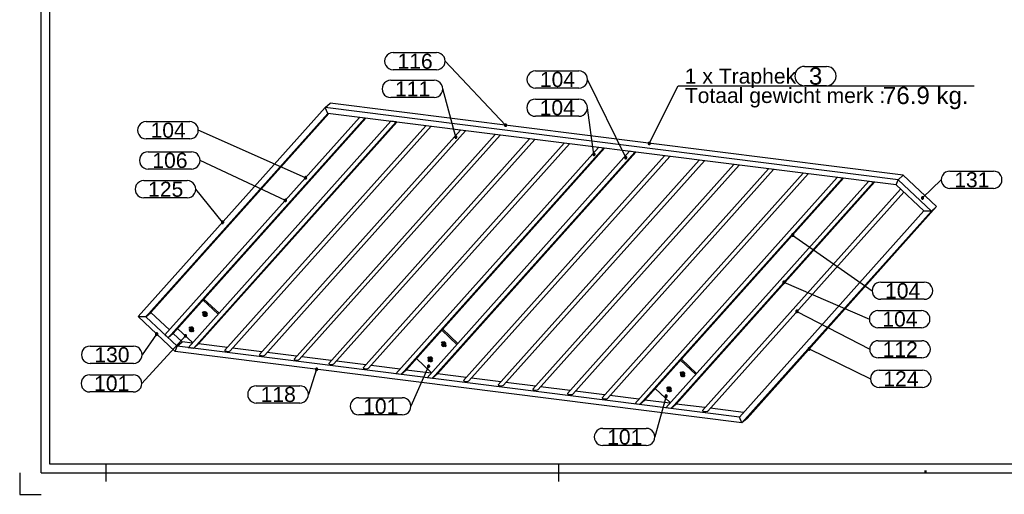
# Model space of a CAD drawing. Header units: millimetres. Extents: x -34 to 386, y -816 to -519.
# Tile 1 of 7: x -34 to 194, y -816 to -705. Entities that reach past the tile are written whole.
import ezdxf
from ezdxf.enums import TextEntityAlignment as Align

# ---------------------------------------------------------------- set-up
doc = ezdxf.new("R2010")
doc.units = ezdxf.units.MM
doc.linetypes.add('DOT', pattern=[2, 0.5, -1.5])
doc.linetypes.add('STRICHPUNKT2', pattern=[18.5, 10, -4, 0.5, -4])
doc.layers.get('0').update_dxf_attribs({"linetype": 'CONTINUOUS'})
for name, color, linetype in [('DIM49', 4, 'CONTINUOUS'), ('TXT_ALL', 7, 'CONTINUOUS'), ('TXT_DIM49', 2, 'CONTINUOUS')]:
    doc.layers.add(name, color=color, linetype=linetype)
doc.layers.add('LE_ALL', color=7, linetype='CONTINUOUS', lineweight=50)
doc.styles.add('ARIAL', font='arial.ttf')

# ---------------------------------------------------------------- blocks, each defined once
blk = doc.blocks.new('DINA3_00002', base_point=(378.89, -808.63))
for p, q in [((-27.11, -808.63), (-27.11, -525.63)), ((378.89, -808.63), (-27.11, -808.63)), ((-14.11, -808.63), (-14.11, -812.63)), ((90.89, -812.63), (90.89, -808.63)), ((-29.11, -810.63), (380.89, -810.63))]:
    blk.add_line(p, q)
for points in [[(-29.11, -810.63), (-29.11, -523.63), (380.89, -523.63)], [(-34.11, -810.63), (-34.11, -815.63), (-29.11, -815.63)]]:
    blk.add_lwpolyline(points)
at = {"layer": 'LE_ALL', "linetype": 'DOT'}
blk.add_line((175.89, -810.63), (175.89, -808.63), dxfattribs=at)
blk = doc.blocks.new('_ZBL0012_00001')
blk.add_blockref('DINA3_00002', (378.89, -808.63))
blk = doc.blocks.new('SHAPE_00274', base_point=(78.54, -729.98))
at = {"layer": 'DIM49', "color": 3}
for p, q in [((52.48, -713.13), (62.54, -713.13)), ((78.54, -729.98), (64.54, -715.13)), ((62.54, -717.13), (52.48, -717.13)), ((78.8, -729.94), (78.28, -729.94)), ((78.33, -730.14), (78.74, -730.14)), ((78.65, -729.74), (78.42, -729.74))]:
    blk.add_line(p, q, dxfattribs=at)
blk.add_lwpolyline([(78.76, -730.11), (78.79, -730.05), (78.8, -729.98), (78.79, -729.92), (78.77, -729.85), (78.73, -729.8), (78.68, -729.75), (78.61, -729.72), (78.54, -729.71), (78.48, -729.72), (78.41, -729.74), (78.36, -729.78), (78.31, -729.84), (78.28, -729.9), (78.27, -729.97), (78.28, -730.04), (78.3, -730.1), (78.35, -730.16), (78.4, -730.2), (78.46, -730.23), (78.53, -730.24), (78.6, -730.23), (78.66, -730.21), (78.72, -730.17)], close=True, dxfattribs=at)
for centre, start_param, end_param in [((52.48, -715.13), 1.570796, 4.712389), ((62.54, -715.13), 4.712389, 7.853982)]:
    blk.add_ellipse(centre, major_axis=(2, 0), ratio=1, start_param=start_param, end_param=end_param, dxfattribs=at)
at = {"layer": 'TXT_ALL', "style": 'ARIAL'}
blk.add_text('116', height=3.5, dxfattribs=at).set_placement((53.48, -715.13), align=Align.MIDDLE_LEFT)
blk = doc.blocks.new('Koker 50x20x2 EN 10219-2_00036', base_point=(169.53, -742.63))
for p, q in [((36.71, -725.89), (37.89, -724.85)), ((169.53, -742.63), (36.71, -725.89)), ((37.31, -727.23), (36.71, -725.89)), ((169.09, -743.83), (37.31, -727.23))]:
    blk.add_line(p, q)
blk.add_lwpolyline([(169.09, -743.83), (169.53, -742.63), (170.71, -741.59), (37.89, -724.85)])
blk.add_blockref('SHAPE_00274', (78.54, -729.98))
blk = doc.blocks.new('Koker 50x20x2 EN 10219-2_00035')
blk.add_blockref('Koker 50x20x2 EN 10219-2_00036', (169.53, -742.63))
blk = doc.blocks.new('SHAPE_00276', base_point=(148.93, -781.89))
at = {"layer": 'DIM49', "color": 3}
for p, q in [((148.67, -781.85), (149.19, -781.85)), ((148.73, -782.05), (149.14, -782.05)), ((149.04, -781.65), (148.82, -781.65)), ((148.93, -781.89), (163.12, -788.82)), ((165.12, -786.82), (175.18, -786.82)), ((175.18, -790.82), (165.12, -790.82))]:
    blk.add_line(p, q, dxfattribs=at)
blk.add_lwpolyline([(148.67, -781.84), (148.67, -781.91), (148.68, -781.97), (148.71, -782.03), (148.76, -782.09), (148.82, -782.12), (148.88, -782.15), (148.95, -782.15), (149.02, -782.14), (149.08, -782.11), (149.13, -782.06), (149.17, -782), (149.19, -781.94), (149.19, -781.87), (149.18, -781.8), (149.15, -781.74), (149.1, -781.69), (149.05, -781.65), (148.98, -781.63), (148.91, -781.62), (148.84, -781.64), (148.78, -781.67), (148.73, -781.71), (148.69, -781.77)], close=True, dxfattribs=at)
for centre, start_param, end_param in [((165.12, -788.82), 1.570796, 4.712389), ((175.18, -788.82), 4.712389, 7.853982)]:
    blk.add_ellipse(centre, major_axis=(2, 0), ratio=1, start_param=start_param, end_param=end_param, dxfattribs=at)
at = {"layer": 'TXT_ALL', "style": 'ARIAL'}
blk.add_text('124', height=3.5, dxfattribs=at).set_placement((166.12, -788.82), align=Align.MIDDLE_LEFT)
blk = doc.blocks.new('Koker 50x20x2 EN 10219-2_00038', base_point=(177.26, -749.91))
for p, q in [((177.26, -749.91), (133.35, -799.04)), ((178.44, -748.87), (134.53, -798)), ((133.35, -799.04), (132.76, -797.71)), ((134.53, -798), (133.35, -799.04))]:
    blk.add_line(p, q)
blk.add_lwpolyline([(178.44, -748.87), (177.26, -749.91), (175.51, -749.88), (132.76, -797.71)])
blk.add_blockref('SHAPE_00276', (148.93, -781.89))
blk = doc.blocks.new('Koker 50x20x2 EN 10219-2_00037')
blk.add_blockref('Koker 50x20x2 EN 10219-2_00038', (177.26, -749.91))
blk = doc.blocks.new('SHAPE_00280', base_point=(34.74, -786.61))
at = {"layer": 'DIM49', "color": 3}
for p, q in [((34.74, -786.61), (32.81, -792.45)), ((34.48, -786.58), (35, -786.58)), ((34.53, -786.78), (34.94, -786.78)), ((34.63, -786.38), (34.85, -786.38)), ((20.75, -790.45), (30.81, -790.45)), ((30.81, -794.45), (20.75, -794.45))]:
    blk.add_line(p, q, dxfattribs=at)
blk.add_lwpolyline([(34.75, -786.35), (34.69, -786.36), (34.62, -786.38), (34.56, -786.42), (34.52, -786.47), (34.49, -786.53), (34.48, -786.6), (34.48, -786.67), (34.5, -786.73), (34.54, -786.79), (34.59, -786.83), (34.66, -786.86), (34.72, -786.88), (34.79, -786.87), (34.86, -786.85), (34.91, -786.81), (34.96, -786.76), (34.99, -786.7), (35, -786.63), (35, -786.56), (34.97, -786.5), (34.94, -786.44), (34.88, -786.39), (34.82, -786.36)], close=True, dxfattribs=at)
for centre, start_param, end_param in [((20.75, -792.45), 1.570796, 4.712389), ((30.81, -792.45), 4.712389, 7.853982)]:
    blk.add_ellipse(centre, major_axis=(2, 0), ratio=1, start_param=start_param, end_param=end_param, dxfattribs=at)
at = {"layer": 'TXT_ALL', "style": 'ARIAL'}
blk.add_text('118', height=3.5, dxfattribs=at).set_placement((21.75, -792.45), align=Align.MIDDLE_LEFT)
blk = doc.blocks.new('Koker 50x20x2 EN 10219-2_00040', base_point=(132.76, -797.71))
for p, q in [((2.36, -781.28), (3.54, -780.24)), ((5.92, -780.54), (3.54, -780.24)), ((14.04, -781.56), (7.35, -780.72)), ((1.92, -782.48), (2.36, -781.28)), ((133.35, -799.04), (1.92, -782.48)), ((132.76, -797.71), (2.36, -781.28)), ((22.06, -782.57), (15.24, -781.71)), ((30.08, -783.58), (23.26, -782.72)), ((38.11, -784.59), (31.29, -783.73)), ((46.13, -785.6), (39.31, -784.75)), ((54.07, -786.6), (47.34, -785.76)), ((61.29, -787.51), (55.5, -786.78)), ((69.4, -788.54), (62.72, -787.69)), ((77.43, -789.55), (70.61, -788.69)), ((85.45, -790.56), (78.63, -789.7)), ((93.48, -791.57), (86.66, -790.71)), ((101.5, -792.58), (94.68, -791.72)), ((109.44, -793.58), (102.71, -792.73)), ((116.66, -794.49), (110.86, -793.76)), ((124.77, -795.51), (118.09, -794.67)), ((133.71, -796.64), (125.98, -795.66)), ((133.35, -799.04), (132.76, -797.71)), ((134.53, -798), (133.35, -799.04))]:
    blk.add_line(p, q)
blk.add_blockref('SHAPE_00280', (34.74, -786.61))
blk = doc.blocks.new('Koker 50x20x2 EN 10219-2_00039')
blk.add_blockref('Koker 50x20x2 EN 10219-2_00040', (132.76, -797.71))
blk = doc.blocks.new('SHAPE_00282', base_point=(12.92, -752.51))
at = {"layer": 'DIM49', "color": 3}
for p, q in [((-5.34, -742.84), (4.72, -742.84)), ((12.92, -752.51), (6.72, -744.84)), ((4.72, -746.84), (-5.34, -746.84)), ((13.18, -752.47), (12.66, -752.47)), ((12.71, -752.67), (13.13, -752.67)), ((13.03, -752.27), (12.81, -752.27))]:
    blk.add_line(p, q, dxfattribs=at)
blk.add_lwpolyline([(13.13, -752.66), (13.17, -752.6), (13.18, -752.54), (13.18, -752.47), (13.16, -752.4), (13.13, -752.34), (13.08, -752.3), (13.02, -752.26), (12.95, -752.25), (12.88, -752.25), (12.81, -752.27), (12.76, -752.3), (12.71, -752.35), (12.68, -752.42), (12.66, -752.48), (12.66, -752.55), (12.68, -752.62), (12.72, -752.68), (12.77, -752.72), (12.83, -752.76), (12.89, -752.77), (12.96, -752.77), (13.03, -752.75), (13.09, -752.71)], close=True, dxfattribs=at)
for centre, start_param, end_param in [((-5.34, -744.84), 1.570796, 4.712389), ((4.72, -744.84), 4.712389, 7.853982)]:
    blk.add_ellipse(centre, major_axis=(2, 0), ratio=1, start_param=start_param, end_param=end_param, dxfattribs=at)
at = {"layer": 'TXT_ALL', "style": 'ARIAL'}
blk.add_text('125', height=3.5, dxfattribs=at).set_placement((-4.34, -744.84), align=Align.MIDDLE_LEFT)
blk = doc.blocks.new('Koker 50x20x2 EN 10219-2_00042', base_point=(36.71, -725.89))
for p, q in [((36.71, -725.89), (-6.65, -774.4)), ((37.31, -727.23), (-4.9, -774.44)), ((-4.9, -774.44), (-6.65, -774.4))]:
    blk.add_line(p, q)
for points in [[(37.31, -727.23), (36.71, -725.89), (37.89, -724.85)], [(37.53, -727.25), (-3.72, -773.4), (-4.9, -774.44)]]:
    blk.add_lwpolyline(points)
blk.add_blockref('SHAPE_00282', (12.92, -752.51))
blk = doc.blocks.new('Koker 50x20x2 EN 10219-2_00041')
blk.add_blockref('Koker 50x20x2 EN 10219-2_00042', (36.71, -725.89))
blk = doc.blocks.new('SHAPE_00284', base_point=(-2.36, -778.44))
at = {"layer": 'DIM49', "color": 3}
for p, q in [((-2.62, -778.4), (-2.1, -778.4)), ((-2.48, -778.2), (-2.25, -778.2)), ((-2.36, -778.44), (-5.74, -783.24)), ((-2.57, -778.6), (-2.16, -778.6)), ((-17.8, -781.24), (-7.74, -781.24)), ((-7.74, -785.24), (-17.8, -785.24))]:
    blk.add_line(p, q, dxfattribs=at)
blk.add_lwpolyline([(-2.27, -778.19), (-2.34, -778.18), (-2.41, -778.18), (-2.47, -778.2), (-2.53, -778.24), (-2.58, -778.29), (-2.61, -778.35), (-2.63, -778.42), (-2.62, -778.49), (-2.6, -778.55), (-2.57, -778.61), (-2.52, -778.66), (-2.45, -778.69), (-2.39, -778.7), (-2.32, -778.7), (-2.25, -778.68), (-2.19, -778.64), (-2.15, -778.59), (-2.12, -778.53), (-2.1, -778.46), (-2.1, -778.4), (-2.12, -778.33), (-2.16, -778.27), (-2.21, -778.23)], close=True, dxfattribs=at)
for centre, start_param, end_param in [((-17.8, -783.24), 1.570796, 4.712389), ((-7.74, -783.24), 4.712389, 7.853982)]:
    blk.add_ellipse(centre, major_axis=(2, 0), ratio=1, start_param=start_param, end_param=end_param, dxfattribs=at)
at = {"layer": 'TXT_ALL', "style": 'ARIAL'}
blk.add_text('130', height=3.5, dxfattribs=at).set_placement((-16.8, -783.24), align=Align.MIDDLE_LEFT)
blk = doc.blocks.new('Koker 50x20x2 EN 10219-2_00044', base_point=(2.36, -781.28))
for p, q in [((-4.9, -774.44), (-3.72, -773.4)), ((0.62, -777.48), (-3.72, -773.4)), ((-6.65, -774.4), (-4.9, -774.44)), ((1.92, -782.48), (-6.65, -774.4)), ((2.36, -781.28), (-4.9, -774.44)), ((3.54, -780.24), (1.48, -778.3))]:
    blk.add_line(p, q)
blk.add_lwpolyline([(1.92, -782.48), (2.36, -781.28), (3.54, -780.24)])
blk.add_blockref('SHAPE_00284', (-2.36, -778.44))
blk = doc.blocks.new('Koker 50x20x2 EN 10219-2_00043')
blk.add_blockref('Koker 50x20x2 EN 10219-2_00044', (2.36, -781.28))
blk = doc.blocks.new('SHAPE_00286', base_point=(175.2, -746.86))
at = {"layer": 'DIM49', "color": 3}
for p, q in [((181.56, -740.64), (191.63, -740.64)), ((175.2, -746.86), (179.56, -742.64)), ((191.63, -744.64), (181.56, -744.64)), ((175.46, -746.82), (174.95, -746.82)), ((175.41, -747.02), (175, -747.02)), ((175.31, -746.62), (175.09, -746.62))]:
    blk.add_line(p, q, dxfattribs=at)
blk.add_lwpolyline([(175.07, -747.08), (175.13, -747.11), (175.2, -747.12), (175.27, -747.11), (175.33, -747.09), (175.39, -747.05), (175.43, -746.99), (175.46, -746.93), (175.47, -746.86), (175.46, -746.79), (175.43, -746.73), (175.39, -746.67), (175.34, -746.63), (175.28, -746.6), (175.21, -746.59), (175.14, -746.6), (175.08, -746.63), (175.02, -746.67), (174.98, -746.72), (174.95, -746.79), (174.94, -746.85), (174.95, -746.92), (174.97, -746.99), (175.01, -747.04)], close=True, dxfattribs=at)
for centre, start_param, end_param in [((181.56, -742.64), 1.570796, 4.712389), ((191.63, -742.64), 4.712389, 7.853982)]:
    blk.add_ellipse(centre, major_axis=(2, 0), ratio=1, start_param=start_param, end_param=end_param, dxfattribs=at)
at = {"layer": 'TXT_ALL', "style": 'ARIAL'}
blk.add_text('131', height=3.5, dxfattribs=at).set_placement((182.56, -742.64), align=Align.MIDDLE_LEFT)
blk = doc.blocks.new('Koker 50x20x2 EN 10219-2_00046', base_point=(177.26, -749.91))
for p, q in [((169.53, -742.63), (170.71, -741.59)), ((169.09, -743.83), (169.53, -742.63)), ((175.51, -749.88), (169.09, -743.83)), ((177.26, -749.91), (169.53, -742.63))]:
    blk.add_line(p, q)
blk.add_lwpolyline([(175.51, -749.88), (177.26, -749.91), (178.44, -748.87), (170.71, -741.59)])
blk.add_blockref('SHAPE_00286', (175.2, -746.86))
blk = doc.blocks.new('Koker 50x20x2 EN 10219-2_00045')
blk.add_blockref('Koker 50x20x2 EN 10219-2_00046', (177.26, -749.91))
blk = doc.blocks.new('SHAPE_00308', base_point=(4.32, -778.86))
at = {"layer": 'DIM49', "color": 3}
for p, q in [((4.32, -778.86), (-5.79, -789.88)), ((4.07, -778.82), (4.58, -778.82)), ((4.12, -779.02), (4.53, -779.02)), ((4.44, -778.62), (4.21, -778.62)), ((-17.86, -787.88), (-7.79, -787.88)), ((-7.79, -791.88), (-17.86, -791.88))]:
    blk.add_line(p, q, dxfattribs=at)
blk.add_lwpolyline([(4.45, -778.63), (4.38, -778.6), (4.31, -778.6), (4.25, -778.61), (4.18, -778.64), (4.13, -778.68), (4.09, -778.74), (4.07, -778.8), (4.06, -778.87), (4.07, -778.94), (4.1, -779), (4.15, -779.05), (4.2, -779.09), (4.27, -779.12), (4.34, -779.12), (4.4, -779.11), (4.47, -779.08), (4.52, -779.04), (4.56, -778.98), (4.58, -778.92), (4.59, -778.85), (4.58, -778.78), (4.55, -778.72), (4.5, -778.67)], close=True, dxfattribs=at)
for centre, start_param, end_param in [((-17.86, -789.88), 1.570796, 4.712389), ((-7.79, -789.88), 4.712389, 7.853982)]:
    blk.add_ellipse(centre, major_axis=(2, 0), ratio=1, start_param=start_param, end_param=end_param, dxfattribs=at)
at = {"layer": 'TXT_ALL', "style": 'ARIAL'}
blk.add_text('101', height=3.5, dxfattribs=at).set_placement((-16.86, -789.88), align=Align.MIDDLE_LEFT)
blk = doc.blocks.new('Plaatwerk D_ 10_00049', base_point=(8.48, -773.41))
for p, q in [((11.89, -773.86), (8.39, -770.56)), ((8.6, -770.33), (12.1, -773.63)), ((6.01, -780.44), (2.51, -777.15))]:
    blk.add_line(p, q)
for centre, start_param, end_param in [((8.84, -773.81), 3.141593, 6.283185), ((8.84, -773.81), 0, 3.141593), ((9.07, -773.6), 3.482218, 5.94256), ((5.7, -777.32), 3.141593, 6.283185), ((5.7, -777.32), 6.283185, 9.424778), ((5.93, -777.12), 3.482218, 5.94256)]:
    blk.add_ellipse(centre, major_axis=(0.353, -0.4), ratio=0.881917, start_param=start_param, end_param=end_param)
blk.add_blockref('SHAPE_00308', (4.32, -778.86))
blk = doc.blocks.new('_00051', base_point=(5.63, -777.39))
at = {"layer": 'LE_ALL', "color": 1, "linetype": 'STRICHPUNKT2'}
for p, q in [((8.84, -773.81), (8.3, -773.31)), ((8.84, -773.81), (8.41, -774.29)), ((9.07, -773.6), (8.76, -773.3)), ((9.07, -773.6), (8.76, -773.95)), ((8.77, -773.87), (9.14, -773.54)), ((8.84, -773.81), (9.27, -773.33)), ((8.84, -773.81), (9.37, -774.31)), ((9.07, -773.6), (9.18, -773.49)), ((9.07, -773.6), (9.34, -773.85)), ((5.7, -777.32), (5.16, -776.82)), ((5.7, -777.32), (5.27, -777.81)), ((5.93, -777.12), (5.62, -776.82)), ((5.93, -777.12), (5.62, -777.47)), ((5.63, -777.39), (6, -777.05)), ((5.7, -777.32), (6.13, -776.84)), ((5.7, -777.32), (6.23, -777.83)), ((5.93, -777.12), (6.04, -777)), ((5.93, -777.12), (6.2, -777.36))]:
    blk.add_line(p, q, dxfattribs=at)
blk = doc.blocks.new('_00050')
blk.add_blockref('_00051', (5.63, -777.39))
blk = doc.blocks.new('Plaatwerk D_ 10_00048')
for name, p in [('Plaatwerk D_ 10_00049', (8.48, -773.41)), ('_00050', (0, 0))]:
    blk.add_blockref(name, p)
blk = doc.blocks.new('SHAPE_00288', base_point=(27.49, -747.43))
at = {"layer": 'DIM49', "color": 3}
for p, q in [((-4.36, -736.15), (5.7, -736.15)), ((27.49, -747.43), (7.7, -738.15)), ((5.7, -740.15), (-4.36, -740.15)), ((27.75, -747.39), (27.23, -747.39)), ((27.28, -747.59), (27.69, -747.59)), ((27.6, -747.19), (27.38, -747.19))]:
    blk.add_line(p, q, dxfattribs=at)
blk.add_lwpolyline([(27.75, -747.47), (27.75, -747.4), (27.73, -747.34), (27.7, -747.27), (27.66, -747.22), (27.6, -747.19), (27.53, -747.17), (27.46, -747.16), (27.4, -747.18), (27.34, -747.21), (27.29, -747.26), (27.25, -747.31), (27.23, -747.38), (27.22, -747.45), (27.24, -747.51), (27.27, -747.58), (27.32, -747.63), (27.38, -747.66), (27.44, -747.68), (27.51, -747.69), (27.58, -747.67), (27.64, -747.64), (27.69, -747.59), (27.73, -747.54)], close=True, dxfattribs=at)
for centre, start_param, end_param in [((-4.36, -738.15), 1.570796, 4.712389), ((5.7, -738.15), 4.712389, 7.853982)]:
    blk.add_ellipse(centre, major_axis=(2, 0), ratio=1, start_param=start_param, end_param=end_param, dxfattribs=at)
at = {"layer": 'TXT_ALL', "style": 'ARIAL'}
blk.add_text('106', height=3.5, dxfattribs=at).set_placement((-3.36, -738.15), align=Align.MIDDLE_LEFT)
blk = doc.blocks.new('Plaatwerk D_ 15_00053', base_point=(45.89, -728.34))
for p, q in [((44.68, -728.19), (44.72, -728.16)), ((45.89, -728.34), (0.3, -779.33)), ((46.14, -728.34), (1.48, -778.3)), ((1.48, -778.3), (0.3, -779.33)), ((0.3, -779.33), (-0.43, -778.65))]:
    blk.add_line(p, q)
blk.add_lwpolyline([(45.92, -728.31), (45.89, -728.34), (44.68, -728.19), (-0.43, -778.65)])
blk.add_blockref('SHAPE_00288', (27.49, -747.43))
blk = doc.blocks.new('Plaatwerk D_ 15_00052')
blk.add_blockref('Plaatwerk D_ 15_00053', (45.89, -728.34))
blk = doc.blocks.new('SHAPE_00290', base_point=(32.17, -742.19))
at = {"layer": 'DIM49', "color": 3}
for p, q in [((-4.77, -729.15), (5.3, -729.15)), ((32.17, -742.19), (7.3, -731.15)), ((5.3, -733.15), (-4.77, -733.15)), ((32.43, -742.15), (31.91, -742.15)), ((31.96, -742.35), (32.38, -742.35)), ((32.28, -741.95), (32.06, -741.95))]:
    blk.add_line(p, q, dxfattribs=at)
blk.add_lwpolyline([(32.43, -742.23), (32.43, -742.16), (32.42, -742.09), (32.38, -742.03), (32.34, -741.98), (32.28, -741.94), (32.21, -741.92), (32.14, -741.92), (32.08, -741.94), (32.02, -741.97), (31.97, -742.02), (31.93, -742.08), (31.91, -742.14), (31.91, -742.21), (31.93, -742.28), (31.96, -742.34), (32.01, -742.39), (32.06, -742.43), (32.13, -742.45), (32.2, -742.45), (32.27, -742.43), (32.33, -742.4), (32.38, -742.35), (32.41, -742.29)], close=True, dxfattribs=at)
for centre, start_param, end_param in [((-4.77, -731.15), 1.570796, 4.712389), ((5.3, -731.15), 4.712389, 7.853982)]:
    blk.add_ellipse(centre, major_axis=(2, 0), ratio=1, start_param=start_param, end_param=end_param, dxfattribs=at)
at = {"layer": 'TXT_ALL', "style": 'ARIAL'}
blk.add_text('104', height=3.5, dxfattribs=at).set_placement((-3.77, -731.15), align=Align.MIDDLE_LEFT)
blk = doc.blocks.new('Plaatwerk D_ 15_00055', base_point=(53.14, -729.22))
for p, q in [((53.14, -729.22), (6.17, -781.76)), ((53.36, -729.25), (7.35, -780.72)), ((7.35, -780.72), (6.17, -781.76)), ((6.17, -781.76), (4.97, -781.61))]:
    blk.add_line(p, q)
blk.add_lwpolyline([(53.14, -729.22), (51.93, -729.07), (4.97, -781.61)])
blk.add_blockref('SHAPE_00290', (32.17, -742.19))
blk = doc.blocks.new('Plaatwerk D_ 15_00054')
blk.add_blockref('Plaatwerk D_ 15_00055', (53.14, -729.22))
blk = doc.blocks.new('Baluster_00047')
for name in ['Plaatwerk D_ 15_00052', 'Plaatwerk D_ 15_00054', 'Plaatwerk D_ 10_00048']:
    blk.add_blockref(name, (0, 0))
blk = doc.blocks.new('SHAPE_00292', base_point=(60.68, -785.91))
at = {"layer": 'DIM49', "color": 3}
for p, q in [((60.68, -785.91), (56.59, -795.2)), ((60.42, -785.87), (60.94, -785.87)), ((60.48, -786.07), (60.89, -786.07)), ((60.57, -785.67), (60.79, -785.67)), ((44.52, -793.2), (54.59, -793.2)), ((54.59, -797.2), (44.52, -797.2))]:
    blk.add_line(p, q, dxfattribs=at)
blk.add_lwpolyline([(60.72, -785.65), (60.65, -785.65), (60.59, -785.67), (60.53, -785.7), (60.48, -785.75), (60.44, -785.81), (60.42, -785.87), (60.42, -785.94), (60.44, -786.01), (60.47, -786.07), (60.52, -786.12), (60.58, -786.15), (60.64, -786.17), (60.71, -786.17), (60.78, -786.16), (60.84, -786.13), (60.89, -786.08), (60.92, -786.02), (60.94, -785.95), (60.94, -785.88), (60.93, -785.82), (60.89, -785.76), (60.85, -785.71), (60.79, -785.67)], close=True, dxfattribs=at)
for centre, start_param, end_param in [((44.52, -795.2), 1.570796, 4.712389), ((54.59, -795.2), 4.712389, 7.853982)]:
    blk.add_ellipse(centre, major_axis=(2, 0), ratio=1, start_param=start_param, end_param=end_param, dxfattribs=at)
at = {"layer": 'TXT_ALL', "style": 'ARIAL'}
blk.add_text('101', height=3.5, dxfattribs=at).set_placement((45.52, -795.2), align=Align.MIDDLE_LEFT)
blk = doc.blocks.new('Plaatwerk D_ 10_00058', base_point=(63.85, -780.39))
for p, q in [((67.26, -780.83), (63.76, -777.54)), ((63.97, -777.3), (67.47, -780.6)), ((61.37, -787.42), (57.87, -784.12))]:
    blk.add_line(p, q)
for centre, start_param, end_param in [((64.21, -780.79), 3.141593, 6.283185), ((64.21, -780.79), 0, 3.141593), ((64.44, -780.58), 3.482218, 5.94256), ((61.07, -784.3), 3.141593, 6.283185), ((61.07, -784.3), 0, 3.141593), ((61.3, -784.09), 3.482218, 5.94256)]:
    blk.add_ellipse(centre, major_axis=(0.353, -0.4), ratio=0.881917, start_param=start_param, end_param=end_param)
blk.add_blockref('SHAPE_00292', (60.68, -785.91))
blk = doc.blocks.new('_00060', base_point=(60.99, -784.36))
at = {"layer": 'LE_ALL', "color": 1, "linetype": 'STRICHPUNKT2'}
for p, q in [((64.21, -780.79), (63.67, -780.28)), ((64.44, -780.58), (64.12, -780.28)), ((64.13, -780.85), (64.51, -780.52)), ((64.44, -780.58), (64.13, -780.93)), ((64.21, -780.79), (64.64, -780.3)), ((64.44, -780.58), (64.55, -780.46)), ((64.44, -780.58), (64.7, -780.83)), ((64.21, -780.79), (63.77, -781.27)), ((64.21, -780.79), (64.74, -781.29)), ((61.07, -784.3), (60.53, -783.8)), ((61.07, -784.3), (60.63, -784.78)), ((61.3, -784.09), (60.98, -783.79)), ((60.99, -784.36), (61.37, -784.03)), ((61.3, -784.09), (60.99, -784.44)), ((61.07, -784.3), (61.5, -783.82)), ((61.07, -784.3), (61.6, -784.8)), ((61.3, -784.09), (61.41, -783.97)), ((61.3, -784.09), (61.56, -784.34))]:
    blk.add_line(p, q, dxfattribs=at)
blk = doc.blocks.new('_00059')
blk.add_blockref('_00060', (60.99, -784.36))
blk = doc.blocks.new('Plaatwerk D_ 10_00057')
for name, p in [('Plaatwerk D_ 10_00058', (63.85, -780.39)), ('_00059', (0, 0))]:
    blk.add_blockref(name, p)
blk = doc.blocks.new('SHAPE_00294', base_point=(99.03, -736.75))
at = {"layer": 'DIM49', "color": 3}
for p, q in [((85.45, -723.92), (95.52, -723.92)), ((99.03, -736.75), (97.52, -725.92)), ((95.52, -727.92), (85.45, -727.92)), ((99.29, -736.71), (98.77, -736.71)), ((99.24, -736.91), (98.82, -736.91)), ((99.14, -736.51), (98.92, -736.51))]:
    blk.add_line(p, q, dxfattribs=at)
blk.add_lwpolyline([(99.14, -737), (99.19, -736.96), (99.24, -736.91), (99.28, -736.85), (99.29, -736.79), (99.29, -736.72), (99.28, -736.65), (99.24, -736.59), (99.19, -736.54), (99.13, -736.51), (99.06, -736.49), (99, -736.49), (98.93, -736.51), (98.87, -736.55), (98.82, -736.59), (98.79, -736.65), (98.77, -736.72), (98.77, -736.79), (98.79, -736.86), (98.83, -736.91), (98.87, -736.96), (98.93, -737), (99, -737.01), (99.07, -737.01)], close=True, dxfattribs=at)
for centre, start_param, end_param in [((85.45, -725.92), 1.570796, 4.712389), ((95.52, -725.92), 4.712389, 7.853982)]:
    blk.add_ellipse(centre, major_axis=(2, 0), ratio=1, start_param=start_param, end_param=end_param, dxfattribs=at)
at = {"layer": 'TXT_ALL', "style": 'ARIAL'}
blk.add_text('104', height=3.5, dxfattribs=at).set_placement((86.45, -725.92), align=Align.MIDDLE_LEFT)
blk = doc.blocks.new('Plaatwerk D_ 15_00062', base_point=(101.28, -735.29))
for p, q in [((101.28, -735.29), (54.32, -787.82)), ((101.51, -735.31), (55.5, -786.78)), ((55.5, -786.78), (54.32, -787.82)), ((54.32, -787.82), (53.11, -787.67))]:
    blk.add_line(p, q)
blk.add_lwpolyline([(101.28, -735.29), (100.08, -735.13), (53.11, -787.67)])
blk.add_blockref('SHAPE_00294', (99.03, -736.75))
blk = doc.blocks.new('Plaatwerk D_ 15_00061')
blk.add_blockref('Plaatwerk D_ 15_00062', (101.28, -735.29))
blk = doc.blocks.new('SHAPE_00296', base_point=(106.39, -737.51))
at = {"layer": 'DIM49', "color": 3}
for p, q in [((85.49, -717.37), (95.56, -717.37)), ((106.39, -737.51), (97.56, -719.37)), ((95.56, -721.37), (85.49, -721.37)), ((106.5, -737.27), (106.28, -737.27)), ((106.65, -737.47), (106.13, -737.47)), ((106.6, -737.67), (106.19, -737.67))]:
    blk.add_line(p, q, dxfattribs=at)
blk.add_lwpolyline([(106.56, -737.71), (106.61, -737.66), (106.64, -737.59), (106.65, -737.53), (106.65, -737.46), (106.63, -737.39), (106.59, -737.34), (106.54, -737.29), (106.48, -737.26), (106.41, -737.25), (106.34, -737.25), (106.28, -737.27), (106.22, -737.31), (106.17, -737.36), (106.14, -737.42), (106.13, -737.49), (106.13, -737.56), (106.16, -737.62), (106.19, -737.68), (106.24, -737.73), (106.31, -737.76), (106.37, -737.77), (106.44, -737.77), (106.51, -737.75)], close=True, dxfattribs=at)
for centre, start_param, end_param in [((85.49, -719.37), 1.570796, 4.712389), ((95.56, -719.37), 4.712389, 7.853982)]:
    blk.add_ellipse(centre, major_axis=(2, 0), ratio=1, start_param=start_param, end_param=end_param, dxfattribs=at)
at = {"layer": 'TXT_ALL', "style": 'ARIAL'}
blk.add_text('104', height=3.5, dxfattribs=at).set_placement((86.49, -719.37), align=Align.MIDDLE_LEFT)
blk = doc.blocks.new('Plaatwerk D_ 15_00064', base_point=(108.5, -736.2))
for p, q in [((108.5, -736.2), (61.54, -788.73)), ((108.73, -736.22), (62.72, -787.69)), ((61.54, -788.73), (60.34, -788.58)), ((62.72, -787.69), (61.54, -788.73))]:
    blk.add_line(p, q)
blk.add_lwpolyline([(108.5, -736.2), (107.3, -736.04), (60.34, -788.58)])
blk.add_blockref('SHAPE_00296', (106.39, -737.51))
blk = doc.blocks.new('Plaatwerk D_ 15_00063')
blk.add_blockref('Plaatwerk D_ 15_00064', (108.5, -736.2))
blk = doc.blocks.new('Baluster_00056')
for name in ['Plaatwerk D_ 15_00063', 'Plaatwerk D_ 15_00061', 'Plaatwerk D_ 10_00057']:
    blk.add_blockref(name, (0, 0))
blk = doc.blocks.new('SHAPE_00298', base_point=(115.78, -792.84))
at = {"layer": 'DIM49', "color": 3}
for p, q in [((115.78, -792.84), (113.15, -802.32)), ((115.52, -792.8), (116.04, -792.8)), ((115.58, -793), (115.99, -793)), ((115.67, -792.6), (115.89, -792.6)), ((101.09, -800.32), (111.15, -800.32)), ((111.15, -804.32), (101.09, -804.32))]:
    blk.add_line(p, q, dxfattribs=at)
blk.add_lwpolyline([(115.78, -792.58), (115.72, -792.58), (115.65, -792.61), (115.6, -792.65), (115.55, -792.71), (115.53, -792.77), (115.52, -792.84), (115.53, -792.91), (115.55, -792.97), (115.59, -793.02), (115.65, -793.07), (115.71, -793.09), (115.78, -793.1), (115.85, -793.09), (115.91, -793.07), (115.97, -793.03), (116.01, -792.97), (116.04, -792.91), (116.04, -792.84), (116.04, -792.77), (116.01, -792.71), (115.97, -792.66), (115.91, -792.61), (115.85, -792.59)], close=True, dxfattribs=at)
for centre, start_param, end_param in [((101.09, -802.32), 1.570796, 4.712389), ((111.15, -802.32), 4.712389, 7.853982)]:
    blk.add_ellipse(centre, major_axis=(2, 0), ratio=1, start_param=start_param, end_param=end_param, dxfattribs=at)
at = {"layer": 'TXT_ALL', "style": 'ARIAL'}
blk.add_text('101', height=3.5, dxfattribs=at).set_placement((102.09, -802.32), align=Align.MIDDLE_LEFT)
blk = doc.blocks.new('Plaatwerk D_ 10_00067', base_point=(119.22, -787.36))
for p, q in [((122.63, -787.81), (119.13, -784.51)), ((119.34, -784.28), (122.84, -787.58)), ((116.74, -794.4), (113.24, -791.1))]:
    blk.add_line(p, q)
for centre, start_param, end_param in [((119.57, -787.76), 3.141593, 6.283185), ((119.57, -787.76), 0, 3.141593), ((119.81, -787.55), 3.482218, 5.94256), ((116.43, -791.27), 3.141593, 6.283185), ((116.43, -791.27), 6.283185, 9.424778), ((116.67, -791.07), 3.482218, 5.94256)]:
    blk.add_ellipse(centre, major_axis=(0.353, -0.4), ratio=0.881917, start_param=start_param, end_param=end_param)
blk.add_blockref('SHAPE_00298', (115.78, -792.84))
blk = doc.blocks.new('_00069', base_point=(116.36, -791.34))
at = {"layer": 'LE_ALL', "color": 1, "linetype": 'STRICHPUNKT2'}
for p, q in [((119.57, -787.76), (119.04, -787.26)), ((119.81, -787.55), (119.49, -787.26)), ((119.81, -787.55), (119.49, -787.91)), ((119.5, -787.82), (119.88, -787.49)), ((119.57, -787.76), (120, -787.28)), ((119.81, -787.55), (119.91, -787.44)), ((119.81, -787.55), (120.07, -787.8)), ((119.57, -787.76), (119.14, -788.25)), ((119.57, -787.76), (120.11, -788.26)), ((116.43, -791.27), (115.9, -790.77)), ((116.43, -791.27), (116, -791.76)), ((116.67, -791.07), (116.35, -790.77)), ((116.36, -791.34), (116.74, -791)), ((116.67, -791.07), (116.36, -791.42)), ((116.43, -791.27), (116.87, -790.79)), ((116.43, -791.27), (116.97, -791.78)), ((116.67, -791.07), (116.77, -790.95)), ((116.67, -791.07), (116.93, -791.31))]:
    blk.add_line(p, q, dxfattribs=at)
blk = doc.blocks.new('_00068')
blk.add_blockref('_00069', (116.36, -791.34))
blk = doc.blocks.new('Plaatwerk D_ 10_00066')
for name, p in [('Plaatwerk D_ 10_00067', (119.22, -787.36)), ('_00068', (0, 0))]:
    blk.add_blockref(name, p)
blk = doc.blocks.new('SHAPE_00300', base_point=(145.1, -755.46))
at = {"layer": 'DIM49', "color": 3}
for p, q in [((144.84, -755.43), (145.36, -755.43)), ((145.21, -755.23), (144.99, -755.23)), ((145.1, -755.46), (163.52, -768.38)), ((144.89, -755.63), (145.3, -755.63)), ((165.52, -766.38), (175.59, -766.38)), ((175.59, -770.38), (165.52, -770.38))]:
    blk.add_line(p, q, dxfattribs=at)
blk.add_lwpolyline([(144.85, -755.37), (144.84, -755.44), (144.84, -755.51), (144.86, -755.57), (144.9, -755.63), (144.95, -755.68), (145.01, -755.71), (145.07, -755.73), (145.14, -755.72), (145.21, -755.7), (145.27, -755.67), (145.31, -755.61), (145.35, -755.55), (145.36, -755.49), (145.36, -755.42), (145.34, -755.35), (145.3, -755.29), (145.25, -755.25), (145.19, -755.22), (145.12, -755.2), (145.05, -755.2), (144.99, -755.22), (144.93, -755.26), (144.88, -755.31)], close=True, dxfattribs=at)
for centre, start_param, end_param in [((165.52, -768.38), 1.570796, 4.712389), ((175.59, -768.38), 4.712389, 7.853982)]:
    blk.add_ellipse(centre, major_axis=(2, 0), ratio=1, start_param=start_param, end_param=end_param, dxfattribs=at)
at = {"layer": 'TXT_ALL', "style": 'ARIAL'}
blk.add_text('104', height=3.5, dxfattribs=at).set_placement((166.52, -768.38), align=Align.MIDDLE_LEFT)
blk = doc.blocks.new('Plaatwerk D_ 15_00071', base_point=(156.65, -742.26))
for p, q in [((156.65, -742.26), (109.69, -794.8)), ((156.87, -742.29), (110.86, -793.76)), ((110.86, -793.76), (109.69, -794.8)), ((109.69, -794.8), (108.48, -794.65))]:
    blk.add_line(p, q)
blk.add_lwpolyline([(156.65, -742.26), (155.45, -742.11), (108.48, -794.65)])
blk.add_blockref('SHAPE_00300', (145.1, -755.46))
blk = doc.blocks.new('Plaatwerk D_ 15_00070')
blk.add_blockref('Plaatwerk D_ 15_00071', (156.65, -742.26))
blk = doc.blocks.new('SHAPE_00302', base_point=(143.09, -766.42))
at = {"layer": 'DIM49', "color": 3}
for p, q in [((143.35, -766.38), (142.83, -766.38)), ((142.88, -766.58), (143.3, -766.58)), ((143.2, -766.18), (142.98, -766.18)), ((143.09, -766.42), (162.88, -774.98)), ((164.88, -772.98), (174.94, -772.98)), ((174.94, -776.98), (164.88, -776.98))]:
    blk.add_line(p, q, dxfattribs=at)
blk.add_lwpolyline([(142.83, -766.38), (142.83, -766.45), (142.85, -766.52), (142.88, -766.58), (142.93, -766.63), (142.99, -766.66), (143.05, -766.68), (143.12, -766.68), (143.19, -766.66), (143.25, -766.63), (143.3, -766.58), (143.33, -766.52), (143.35, -766.46), (143.35, -766.39), (143.33, -766.32), (143.3, -766.26), (143.25, -766.21), (143.19, -766.18), (143.13, -766.16), (143.06, -766.16), (142.99, -766.17), (142.93, -766.21), (142.88, -766.26), (142.85, -766.31)], close=True, dxfattribs=at)
for centre, start_param, end_param in [((164.88, -774.98), 1.570796, 4.712389), ((174.94, -774.98), 4.712389, 7.853982)]:
    blk.add_ellipse(centre, major_axis=(2, 0), ratio=1, start_param=start_param, end_param=end_param, dxfattribs=at)
at = {"layer": 'TXT_ALL', "style": 'ARIAL'}
blk.add_text('104', height=3.5, dxfattribs=at).set_placement((165.88, -774.98), align=Align.MIDDLE_LEFT)
blk = doc.blocks.new('Plaatwerk D_ 15_00073', base_point=(163.87, -743.17))
for p, q in [((163.87, -743.17), (116.91, -795.71)), ((164.1, -743.2), (118.09, -794.67)), ((116.91, -795.71), (115.7, -795.56)), ((118.09, -794.67), (116.91, -795.71))]:
    blk.add_line(p, q)
blk.add_lwpolyline([(163.87, -743.17), (162.67, -743.02), (115.7, -795.56)])
blk.add_blockref('SHAPE_00302', (143.09, -766.42))
blk = doc.blocks.new('Plaatwerk D_ 15_00072')
blk.add_blockref('Plaatwerk D_ 15_00073', (163.87, -743.17))
blk = doc.blocks.new('Baluster_00065')
for name in ['Plaatwerk D_ 15_00070', 'Plaatwerk D_ 15_00072', 'Plaatwerk D_ 10_00066']:
    blk.add_blockref(name, (0, 0))
blk = doc.blocks.new('Massieve as 15_00076', base_point=(70.04, -789.32))
for p, q in [((68.82, -789.19), (115.41, -737.07)), ((70.04, -789.32), (116.62, -737.22))]:
    blk.add_line(p, q)
blk.add_ellipse((69.43, -789.25), major_axis=(0.627, -0.031), ratio=0.271921, start_param=2.925199, end_param=6.066792)
blk = doc.blocks.new('Massieve as 15_00075')
blk.add_blockref('Massieve as 15_00076', (70.04, -789.32))
blk = doc.blocks.new('SHAPE_00304', base_point=(146.09, -773.17))
at = {"layer": 'DIM49', "color": 3}
for p, q in [((145.83, -773.13), (146.35, -773.13)), ((145.88, -773.33), (146.29, -773.33)), ((146.2, -772.93), (145.98, -772.93)), ((146.09, -773.17), (162.96, -781.98)), ((164.96, -779.98), (175.02, -779.98)), ((175.02, -783.98), (164.96, -783.98))]:
    blk.add_line(p, q, dxfattribs=at)
blk.add_lwpolyline([(145.83, -773.11), (145.82, -773.18), (145.84, -773.25), (145.87, -773.31), (145.91, -773.36), (145.97, -773.4), (146.03, -773.42), (146.1, -773.43), (146.17, -773.42), (146.23, -773.39), (146.28, -773.34), (146.32, -773.29), (146.34, -773.22), (146.35, -773.16), (146.34, -773.09), (146.31, -773.03), (146.27, -772.97), (146.21, -772.93), (146.14, -772.91), (146.08, -772.9), (146.01, -772.92), (145.95, -772.94), (145.89, -772.99), (145.85, -773.04)], close=True, dxfattribs=at)
for centre, start_param, end_param in [((164.96, -781.98), 1.570796, 4.712389), ((175.02, -781.98), 4.712389, 7.853982)]:
    blk.add_ellipse(centre, major_axis=(2, 0), ratio=1, start_param=start_param, end_param=end_param, dxfattribs=at)
at = {"layer": 'TXT_ALL', "style": 'ARIAL'}
blk.add_text('112', height=3.5, dxfattribs=at).set_placement((165.96, -781.98), align=Align.MIDDLE_LEFT)
blk = doc.blocks.new('Massieve as 15_00078', base_point=(125.41, -796.3))
for p, q in [((124.19, -796.16), (170.11, -744.79)), ((125.41, -796.3), (170.84, -745.48))]:
    blk.add_line(p, q)
blk.add_ellipse((124.8, -796.23), major_axis=(0.627, -0.031), ratio=0.271921, start_param=2.925199, end_param=6.066792)
blk.add_blockref('SHAPE_00304', (146.09, -773.17))
blk = doc.blocks.new('Massieve as 15_00077')
blk.add_blockref('Massieve as 15_00078', (125.41, -796.3))
blk = doc.blocks.new('Massieve as 15_00080', base_point=(78.07, -790.33))
for p, q in [((76.85, -790.2), (123.44, -738.08)), ((78.07, -790.33), (124.64, -738.23))]:
    blk.add_line(p, q)
blk.add_ellipse((77.46, -790.26), major_axis=(0.627, -0.031), ratio=0.271921, start_param=2.925199, end_param=6.066792)
blk = doc.blocks.new('Massieve as 15_00079')
blk.add_blockref('Massieve as 15_00080', (78.07, -790.33))
blk = doc.blocks.new('Massieve as 15_00082', base_point=(86.09, -791.34))
for p, q in [((84.87, -791.21), (131.46, -739.09)), ((86.09, -791.34), (132.67, -739.24))]:
    blk.add_line(p, q)
blk.add_ellipse((85.48, -791.27), major_axis=(0.627, -0.031), ratio=0.271921, start_param=2.925199, end_param=6.066792)
blk = doc.blocks.new('Massieve as 15_00081')
blk.add_blockref('Massieve as 15_00082', (86.09, -791.34))
blk = doc.blocks.new('Massieve as 15_00084', base_point=(94.12, -792.35))
for p, q in [((92.9, -792.22), (139.49, -740.1)), ((94.12, -792.35), (140.69, -740.25))]:
    blk.add_line(p, q)
blk.add_ellipse((93.51, -792.29), major_axis=(0.627, -0.031), ratio=0.271921, start_param=2.925199, end_param=6.066792)
blk = doc.blocks.new('Massieve as 15_00083')
blk.add_blockref('Massieve as 15_00084', (94.12, -792.35))
blk = doc.blocks.new('Massieve as 15_00086', base_point=(102.14, -793.36))
for p, q in [((100.92, -793.23), (147.51, -741.11)), ((102.14, -793.36), (148.72, -741.26))]:
    blk.add_line(p, q)
blk.add_ellipse((101.53, -793.3), major_axis=(0.627, -0.031), ratio=0.271921, start_param=2.925199, end_param=6.066792)
blk = doc.blocks.new('Massieve as 15_00085')
blk.add_blockref('Massieve as 15_00086', (102.14, -793.36))
blk = doc.blocks.new('Massieve as 15_00088', base_point=(14.68, -782.34))
for p, q in [((13.45, -782.21), (60.04, -730.09)), ((14.68, -782.34), (61.25, -730.24))]:
    blk.add_line(p, q)
blk.add_ellipse((14.07, -782.28), major_axis=(0.627, -0.031), ratio=0.271921, start_param=2.925199, end_param=6.066792)
blk = doc.blocks.new('Massieve as 15_00087')
blk.add_blockref('Massieve as 15_00088', (14.68, -782.34))
blk = doc.blocks.new('SHAPE_00306', base_point=(67.01, -732.74))
at = {"layer": 'DIM49', "color": 3}
for p, q in [((51.91, -719.56), (61.97, -719.56)), ((61.97, -723.56), (51.91, -723.56)), ((67.01, -732.74), (63.97, -721.56)), ((67.27, -732.7), (66.75, -732.7)), ((67.12, -732.5), (66.9, -732.5)), ((67.21, -732.9), (66.8, -732.9))]:
    blk.add_line(p, q, dxfattribs=at)
blk.add_lwpolyline([(67.14, -732.97), (67.19, -732.93), (67.24, -732.87), (67.26, -732.81), (67.27, -732.74), (67.26, -732.67), (67.23, -732.61), (67.19, -732.55), (67.14, -732.51), (67.07, -732.49), (67.01, -732.48), (66.94, -732.49), (66.87, -732.51), (66.82, -732.55), (66.78, -732.61), (66.75, -732.67), (66.74, -732.74), (66.75, -732.81), (66.78, -732.87), (66.82, -732.93), (66.88, -732.97), (66.94, -732.99), (67.01, -733), (67.08, -732.99)], close=True, dxfattribs=at)
for centre, start_param, end_param in [((51.91, -721.56), 1.570796, 4.712389), ((61.97, -721.56), 4.712389, 7.853982)]:
    blk.add_ellipse(centre, major_axis=(2, 0), ratio=1, start_param=start_param, end_param=end_param, dxfattribs=at)
at = {"layer": 'TXT_ALL', "style": 'ARIAL'}
blk.add_text('111', height=3.5, dxfattribs=at).set_placement((52.91, -721.56), align=Align.MIDDLE_LEFT)
blk = doc.blocks.new('Massieve as 15_00090', base_point=(22.7, -783.35))
for p, q in [((21.48, -783.22), (68.07, -731.1)), ((22.7, -783.35), (69.27, -731.25))]:
    blk.add_line(p, q)
blk.add_ellipse((22.09, -783.29), major_axis=(0.627, -0.031), ratio=0.271921, start_param=2.925199, end_param=6.066792)
blk.add_blockref('SHAPE_00306', (67.01, -732.74))
blk = doc.blocks.new('Massieve as 15_00089')
blk.add_blockref('Massieve as 15_00090', (22.7, -783.35))
blk = doc.blocks.new('Massieve as 15_00092', base_point=(30.72, -784.37))
for p, q in [((29.5, -784.23), (76.09, -732.11)), ((30.72, -784.37), (77.3, -732.26))]:
    blk.add_line(p, q)
blk.add_ellipse((30.11, -784.3), major_axis=(0.627, -0.031), ratio=0.271921, start_param=2.925199, end_param=6.066792)
blk = doc.blocks.new('Massieve as 15_00091')
blk.add_blockref('Massieve as 15_00092', (30.72, -784.37))
blk = doc.blocks.new('Massieve as 15_00094', base_point=(38.75, -785.38))
for p, q in [((37.53, -785.24), (84.12, -733.12)), ((38.75, -785.38), (85.32, -733.28))]:
    blk.add_line(p, q)
blk.add_ellipse((38.14, -785.31), major_axis=(0.627, -0.031), ratio=0.271921, start_param=2.925199, end_param=6.066792)
blk = doc.blocks.new('Massieve as 15_00093')
blk.add_blockref('Massieve as 15_00094', (38.75, -785.38))
blk = doc.blocks.new('Massieve as 15_00096', base_point=(46.77, -786.39))
for p, q in [((45.55, -786.25), (92.14, -734.13)), ((46.77, -786.39), (93.35, -734.29))]:
    blk.add_line(p, q)
blk.add_ellipse((46.16, -786.32), major_axis=(0.627, -0.031), ratio=0.271921, start_param=2.925199, end_param=6.066792)
blk = doc.blocks.new('Massieve as 15_00095')
blk.add_blockref('Massieve as 15_00096', (46.77, -786.39))
blk = doc.blocks.new('Lamellen_00074')
for name in ['Massieve as 15_00089', 'Massieve as 15_00087', 'Massieve as 15_00091', 'Massieve as 15_00093', 'Massieve as 15_00095', 'Massieve as 15_00075', 'Massieve as 15_00079', 'Massieve as 15_00081', 'Massieve as 15_00083', 'Massieve as 15_00085', 'Massieve as 15_00077']:
    blk.add_blockref(name, (0, 0))
blk = doc.blocks.new('SHAPE_00278', base_point=(111.85, -734.22))
at = {"layer": 'DIM49', "color": 3}
for p, q in [((147.86, -716.33), (152.93, -716.33)), ((111.85, -734.22), (118.59, -720.83)), ((118.59, -720.83), (187.17, -720.83)), ((152.93, -720.83), (147.86, -720.83)), ((112.11, -734.19), (111.59, -734.19)), ((112.06, -734.39), (111.65, -734.39)), ((111.96, -733.99), (111.74, -733.99))]:
    blk.add_line(p, q, dxfattribs=at)
blk.add_lwpolyline([(111.8, -734.48), (111.87, -734.49), (111.93, -734.47), (112, -734.45), (112.05, -734.4), (112.09, -734.34), (112.11, -734.28), (112.11, -734.21), (112.1, -734.14), (112.07, -734.08), (112.03, -734.03), (111.97, -733.99), (111.9, -733.97), (111.84, -733.96), (111.77, -733.97), (111.71, -734), (111.65, -734.05), (111.62, -734.11), (111.59, -734.17), (111.59, -734.24), (111.6, -734.31), (111.63, -734.37), (111.68, -734.42), (111.73, -734.46)], close=True, dxfattribs=at)
for centre, start_param, end_param in [((147.86, -718.58), 3.141593, 6.283185), ((152.93, -718.58), 0, 3.141593)]:
    blk.add_ellipse(centre, major_axis=(0, -2.25), ratio=1, start_param=start_param, end_param=end_param, dxfattribs=at)
at = {"layer": 'TXT_ALL', "color": 1, "style": 'ARIAL'}
for s, height, p in [('1 x Traphek', 3.5, (120.09, -718.58)), ('3', 4, (148.86, -718.58))]:
    blk.add_text(s, height=height, dxfattribs=at).set_placement(p, align=Align.MIDDLE_LEFT)
at = {"layer": 'TXT_ALL', "style": 'ARIAL'}
blk.add_text('76.9 kg.', height=4, dxfattribs=at).set_placement((166.02, -723.08), align=Align.MIDDLE_LEFT)
at = {"layer": 'TXT_DIM49', "style": 'ARIAL'}
blk.add_text('Totaal gewicht merk :', height=3.5, dxfattribs=at).set_placement((120.09, -723.08), align=Align.MIDDLE_LEFT)
blk = doc.blocks.new('Traphek_00034')
for name, p in [('Koker 50x20x2 EN 10219-2_00035', (0, 0)), ('SHAPE_00278', (111.85, -734.22)), ('Baluster_00056', (0, 0)), ('Lamellen_00074', (0, 0)), ('Koker 50x20x2 EN 10219-2_00041', (0, 0)), ('Baluster_00047', (0, 0)), ('Koker 50x20x2 EN 10219-2_00045', (0, 0)), ('Baluster_00065', (0, 0)), ('Koker 50x20x2 EN 10219-2_00037', (0, 0)), ('Koker 50x20x2 EN 10219-2_00043', (0, 0)), ('Koker 50x20x2 EN 10219-2_00039', (0, 0))]:
    blk.add_blockref(name, p)
blk = doc.blocks.new('00 begane grond_00033')
blk.add_blockref('Traphek_00034', (0, 0))
blk = doc.blocks.new('Duplex_00032')
blk.add_blockref('00 begane grond_00033', (0, 0))
blk = doc.blocks.new('Assen_00031')
blk.add_blockref('Duplex_00032', (0, 0))
blk = doc.blocks.new('_A3D0025_00030')
blk.add_blockref('Assen_00031', (0, 0))
blk = doc.blocks.new('_ANS0025_00029')
blk.add_blockref('_A3D0025_00030', (0, 0))

msp = doc.modelspace()

# ---------------------------------------------------------------- block references
for name in ['_ZBL0012_00001', '_ANS0025_00029']:
    msp.add_blockref(name, (0, 0))

doc.saveas('drawing.dxf')
